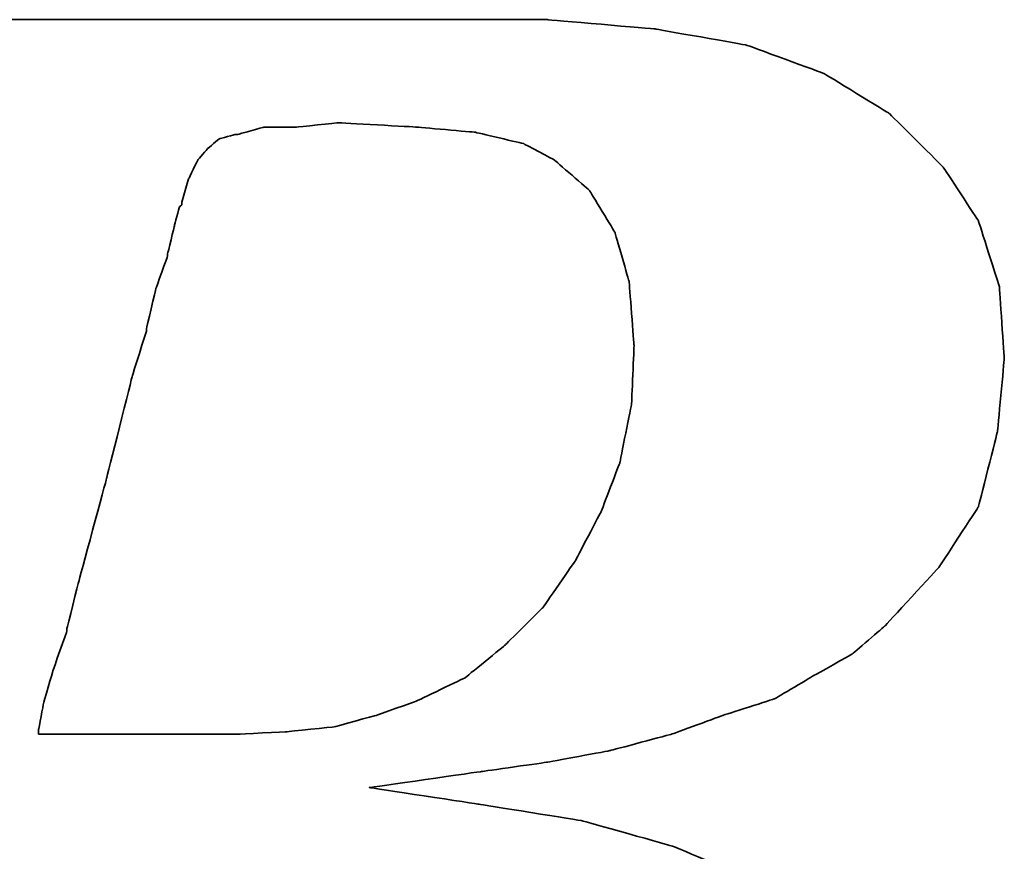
# Model space of a CAD drawing. Header units: millimetres. Extents: x 423 to 724, y 91 to 204.
# Tile 30 of 52: x 654.51 to 655.88, y 127.24 to 128.4. Entities that reach past the tile are written whole.
import ezdxf

# ---------------------------------------------------------------- set-up
doc = ezdxf.new("R2010")
doc.units = ezdxf.units.MM
doc.layers.add('DIM', color=4, linetype='Continuous')
doc.layers.add('layer 1', color=7, linetype='Continuous')

# ---------------------------------------------------------------- blocks, each defined once
blk = doc.blocks.new('TBI MOTION logo(完整正式版)')
at = {"layer": 'layer 1', "color": 22, "lineweight": 35}
for points, knots in [([(-64.65375, -6.86375), (-64.65375, -6.86375), (-64.84375, -7.29625), (-64.84375, -7.29625), (-64.84375, -7.29625), (-64.84375, -7.29625), (-64.86875, -7.34375), (-64.86875, -7.34375), (-64.86875, -7.34375), (-64.86875, -7.34375), (-64.86875, -7.36875), (-64.86875, -7.36875), (-64.86875, -7.36875), (-64.86875, -7.36875), (-65.15375, -7.65375), (-65.15375, -7.65375), (-65.15375, -7.65375), (-65.15375, -7.65375), (-65.17875, -7.65375), (-65.17875, -7.65375), (-65.17875, -7.65375), (-65.17875, -7.65375), (-65.20375, -7.67875), (-65.20375, -7.67875), (-65.20375, -7.67875), (-65.20375, -7.67875), (-65.58875, -7.87125), (-65.58875, -7.87125), (-65.58875, -7.87125), (-65.58875, -7.87125), (-65.63375, -7.87125), (-65.63375, -7.87125), (-65.63375, -7.87125), (-65.63375, -7.87125), (-65.65875, -7.89375), (-65.65875, -7.89375), (-65.65875, -7.89375), (-65.65875, -7.89375), (-66.09375, -7.94375), (-66.09375, -7.94375), (-66.09375, -7.94375), (-66.09375, -7.94375), (-66.11375, -7.94375), (-66.11375, -7.94375), (-66.11375, -7.94375), (-66.11375, -7.94375), (-66.16375, -7.94375), (-66.16375, -7.94375), (-66.16375, -7.94375), (-66.16375, -7.94375), (-66.30875, -7.94375), (-66.30875, -7.94375), (-66.30875, -7.94375), (-66.30875, -7.94375), (-66.69375, -7.94375), (-66.69375, -7.94375), (-66.69375, -7.94375), (-66.69375, -7.94375), (-67.07375, -7.94375), (-67.07375, -7.94375), (-67.07375, -7.94375), (-67.07375, -7.94375), (-67.12375, -7.94375), (-67.12375, -7.94375), (-67.12375, -7.94375), (-67.12375, -7.94375), (-67.12375, -7.96625), (-67.12375, -7.96625), (-67.12375, -7.96625), (-67.12375, -7.96625), (-67.14875, -7.99125), (-67.14875, -7.99125), (-67.14875, -7.99125), (-67.14875, -7.99125), (-67.24375, -8.34875), (-67.24375, -8.34875), (-67.24375, -8.34875), (-67.24375, -8.34875), (-67.31375, -8.68625), (-67.31375, -8.68625), (-67.31375, -8.68625), (-67.31375, -8.68625), (-67.26875, -8.68625), (-67.26875, -8.68625), (-67.26875, -8.68625), (-67.26875, -8.68625), (-67.07375, -8.68625), (-67.07375, -8.68625), (-67.07375, -8.68625), (-67.07375, -8.68625), (-66.54875, -8.68625), (-66.54875, -8.68625), (-66.54875, -8.68625), (-66.54875, -8.68625), (-65.82625, -8.68625), (-65.82625, -8.68625), (-65.82625, -8.68625), (-65.82625, -8.68625), (-65.01375, -8.68625), (-65.01375, -8.68625), (-65.01375, -8.68625), (-65.01375, -8.68625), (-64.05375, -8.68625), (-64.05375, -8.68625), (-64.05375, -8.68625), (-64.05375, -8.68625), (-62.08375, -8.68625), (-62.08375, -8.68625), (-62.08375, -8.68625), (-62.08375, -8.68625), (-60.06875, -8.68625), (-60.06875, -8.68625), (-60.06875, -8.68625), (-60.06875, -8.68625), (-59.10875, -8.68625), (-59.10875, -8.68625), (-59.10875, -8.68625), (-59.10875, -8.68625), (-58.29375, -8.68625), (-58.29375, -8.68625), (-58.29375, -8.68625), (-58.29375, -8.68625), (-57.57375, -8.68625), (-57.57375, -8.68625), (-57.57375, -8.68625), (-57.57375, -8.68625), (-57.04875, -8.68625), (-57.04875, -8.68625), (-57.04875, -8.68625), (-57.04875, -8.68625), (-56.85375, -8.68625), (-56.85375, -8.68625), (-56.85375, -8.68625), (-56.85375, -8.68625), (-56.70875, -8.68625), (-56.70875, -8.68625), (-56.70875, -8.68625), (-56.70875, -8.68625), (-56.61375, -8.68625), (-56.61375, -8.68625), (-56.61375, -8.68625), (-56.61375, -8.68625), (-56.56875, -8.68625), (-56.56875, -8.68625), (-56.56875, -8.68625), (-56.56875, -8.68625), (-55.65375, -8.63875), (-55.65375, -8.63875), (-55.65375, -8.63875), (-55.65375, -8.63875), (-54.76875, -8.51875), (-54.76875, -8.51875), (-54.76875, -8.51875), (-54.76875, -8.51875), (-53.90375, -8.30375), (-53.90375, -8.30375), (-53.90375, -8.30375), (-53.90375, -8.30375), (-53.08875, -8.03875), (-53.08875, -8.03875), (-53.08875, -8.03875), (-53.08875, -8.03875), (-52.34375, -7.65375), (-52.34375, -7.65375), (-52.34375, -7.65375), (-52.34375, -7.65375), (-51.69875, -7.29625), (-51.69875, -7.29625), (-51.69875, -7.29625), (-51.69875, -7.29625), (-51.21875, -6.91125), (-51.21875, -6.91125), (-51.21875, -6.91125), (-51.21875, -6.91125), (-50.83375, -6.50375), (-50.83375, -6.50375), (-50.83375, -6.50375), (-50.83375, -6.50375), (-50.44875, -5.94875), (-50.44875, -5.94875), (-50.44875, -5.94875), (-50.44875, -5.94875), (-50.13875, -5.30375), (-50.13875, -5.30375), (-50.13875, -5.30375), (-50.13875, -5.30375), (-49.99375, -4.65375), (-49.99375, -4.65375), (-49.99375, -4.65375), (-49.99375, -4.65375), (-49.92375, -3.98375), (-49.92375, -3.98375), (-49.92375, -3.98375), (-49.92375, -3.98375), (-49.99375, -3.19374), (-49.99375, -3.19374), (-49.99375, -3.19374), (-49.99375, -3.19374), (-50.23374, -2.44874), (-50.23374, -2.44874), (-50.23374, -2.44874), (-50.23374, -2.44874), (-50.59375, -1.87374), (-50.59375, -1.87374), (-50.59375, -1.87374), (-50.59375, -1.87374), (-51.09875, -1.31874), (-51.09875, -1.31874), (-51.09875, -1.31874), (-51.09875, -1.31874), (-51.74375, -0.81875), (-51.74375, -0.81875), (-51.74375, -0.81875), (-51.74375, -0.81875), (-52.53875, -0.48125), (-52.53875, -0.48125), (-52.53875, -0.48125), (-52.53875, -0.48125), (-53.47375, -0.21875), (-53.47375, -0.21875), (-53.47375, -0.21875), (-53.47375, -0.21875), (-54.52875, -0.04874), (-54.52875, -0.04874), (-54.52875, -0.04874), (-54.52875, -0.04874), (-55.65375, 0.12125), (-55.65375, 0.12125), (-55.65375, 0.12125), (-55.65375, 0.12125), (-54.50375, 0.28624), (-54.50375, 0.28624), (-54.50375, 0.28624), (-54.50375, 0.28624), (-53.83375, 0.38124), (-53.83375, 0.38124), (-53.83375, 0.38124), (-53.83375, 0.38124), (-53.18375, 0.50125), (-53.18375, 0.50125), (-53.18375, 0.50125), (-53.18375, 0.50125), (-52.55875, 0.66874), (-52.55875, 0.66874), (-52.55875, 0.66874), (-52.55875, 0.66874), (-52.03375, 0.86124), (-52.03375, 0.86124), (-52.03375, 0.86124), (-52.03375, 0.86124), (-51.50374, 1.03124), (-51.50374, 1.03124), (-51.50374, 1.03124), (-51.50374, 1.03124), (-51.09875, 1.27125), (-51.09875, 1.27125), (-51.09875, 1.27125), (-51.09875, 1.27125), (-50.71375, 1.48624), (-50.71375, 1.48624), (-50.71375, 1.48624), (-50.71375, 1.48624), (-50.37625, 1.77625), (-50.37625, 1.77625), (-50.37625, 1.77625), (-50.37625, 1.77625), (-49.82375, 2.37625), (-49.82375, 2.37625), (-49.82375, 2.37625), (-49.82375, 2.37625), (-49.41875, 2.99625), (-49.41875, 2.99625), (-49.41875, 2.99625), (-49.41875, 2.99625), (-49.22375, 3.76625), (-49.22375, 3.76625), (-49.22375, 3.76625), (-49.22375, 3.76625), (-49.15375, 4.50874), (-49.15375, 4.50874), (-49.15375, 4.50874), (-49.15375, 4.50874), (-49.20375, 5.25125), (-49.20375, 5.25125), (-49.20375, 5.25125), (-49.20375, 5.25125), (-49.41875, 5.92625), (-49.41875, 5.92625), (-49.41875, 5.92625), (-49.41875, 5.92625), (-49.77875, 6.47625), (-49.77875, 6.47625), (-49.77875, 6.47625), (-49.77875, 6.47625), (-50.33125, 7.02624), (-50.33125, 7.02624), (-50.33125, 7.02624), (-50.33125, 7.02624), (-51.00125, 7.43625), (-51.00125, 7.43625), (-51.00125, 7.43625), (-51.00125, 7.43625), (-51.79375, 7.72625), (-51.79375, 7.72625), (-51.79375, 7.72625), (-51.79375, 7.72625), (-52.72875, 7.89124), (-52.72875, 7.89124), (-52.72875, 7.89124), (-52.72875, 7.89124), (-53.83375, 7.98625), (-53.83375, 7.98625), (-53.83375, 7.98625), (-53.83375, 7.98625), (-53.92875, 7.98625), (-53.92875, 7.98625), (-53.92875, 7.98625), (-53.92875, 7.98625), (-54.26375, 7.98625), (-54.26375, 7.98625), (-54.26375, 7.98625), (-54.26375, 7.98625), (-54.74375, 7.98625), (-54.74375, 7.98625), (-54.74375, 7.98625), (-54.74375, 7.98625), (-55.36875, 7.98625), (-55.36875, 7.98625), (-55.36875, 7.98625), (-55.36875, 7.98625), (-56.13375, 7.98625), (-56.13375, 7.98625), (-56.13375, 7.98625), (-56.13375, 7.98625), (-56.94875, 7.98625), (-56.94875, 7.98625), (-56.94875, 7.98625), (-56.94875, 7.98625), (-58.77625, 7.98625), (-58.77625, 7.98625), (-58.77625, 7.98625), (-58.77625, 7.98625), (-60.59875, 7.98625), (-60.59875, 7.98625), (-60.59875, 7.98625), (-60.59875, 7.98625), (-61.41375, 7.98625), (-61.41375, 7.98625), (-61.41375, 7.98625), (-61.41375, 7.98625), (-62.17875, 7.98625), (-62.17875, 7.98625), (-62.17875, 7.98625), (-62.17875, 7.98625), (-62.80375, 7.98625), (-62.80375, 7.98625), (-62.80375, 7.98625), (-62.80375, 7.98625), (-63.30625, 7.98625), (-63.30625, 7.98625), (-63.30625, 7.98625), (-63.30625, 7.98625), (-63.57375, 7.98625), (-63.57375, 7.98625), (-63.57375, 7.98625), (-63.57375, 7.98625), (-63.57375, 7.96375), (-63.57375, 7.96375), (-63.57375, 7.96375), (-63.57375, 7.96375), (-63.59875, 7.94125), (-63.59875, 7.94125), (-63.59875, 7.94125), (-63.59875, 7.94125), (-63.69375, 7.55625), (-63.69375, 7.55625), (-63.69375, 7.55625), (-63.69375, 7.55625), (-63.76375, 7.24624), (-63.76375, 7.24624), (-63.76375, 7.24624), (-63.76375, 7.24624), (-63.23875, 7.24624), (-63.23875, 7.24624), (-63.23875, 7.24624), (-63.23875, 7.24624), (-62.75875, 7.24624), (-62.75875, 7.24624), (-62.75875, 7.24624), (-62.75875, 7.24624), (-62.61125, 7.24624), (-62.61125, 7.24624), (-62.61125, 7.24624), (-62.61125, 7.24624), (-62.56625, 7.24624), (-62.56625, 7.24624), (-62.56625, 7.24624), (-62.56625, 7.24624), (-62.22875, 7.24624), (-62.22875, 7.24624), (-62.22875, 7.24624), (-62.22875, 7.24624), (-62.20375, 7.24624), (-62.20375, 7.24624), (-62.20375, 7.24624), (-62.20375, 7.24624), (-62.17875, 7.21875), (-62.17875, 7.21875), (-62.17875, 7.21875), (-62.17875, 7.21875), (-61.96375, 7.17125), (-61.96375, 7.17125), (-61.96375, 7.17125), (-61.96375, 7.17125), (-61.72375, 7.12624), (-61.72375, 7.12624), (-61.72375, 7.12624), (-61.72375, 7.12624), (-61.70375, 7.12624), (-61.70375, 7.12624), (-61.70375, 7.12624), (-61.70375, 7.12624), (-61.55875, 7.07624), (-61.55875, 7.07624), (-61.55875, 7.07624), (-61.55875, 7.07624), (-61.50875, 7.07624), (-61.50875, 7.07624), (-61.50875, 7.07624), (-61.50875, 7.07624), (-61.48375, 7.02624), (-61.48375, 7.02624), (-61.48375, 7.02624), (-61.48375, 7.02624), (-61.31875, 6.83375), (-61.31875, 6.83375), (-61.31875, 6.83375), (-61.31875, 6.83375), (-61.29375, 6.81125), (-61.29375, 6.81125), (-61.29375, 6.81125), (-61.29375, 6.81125), (-61.29375, 6.78625), (-61.29375, 6.78625), (-61.29375, 6.78625), (-61.29375, 6.78625), (-61.19875, 6.50124), (-61.19875, 6.50124), (-61.19875, 6.50124), (-61.19875, 6.50124), (-61.17375, 6.45124), (-61.17375, 6.45124), (-61.17375, 6.45124), (-61.17375, 6.45124), (-61.19875, 6.40625), (-61.19875, 6.40625), (-61.19875, 6.40625), (-61.19875, 6.40625), (-61.26875, 5.99624), (-61.26875, 5.99624), (-61.26875, 5.99624), (-61.26875, 5.99624), (-61.26875, 5.85125), (-61.26875, 5.85125), (-61.26875, 5.85125), (-61.26875, 5.85125), (-61.26875, 5.82625), (-61.26875, 5.82625), (-61.26875, 5.82625), (-61.26875, 5.82625), (-61.29375, 5.80625), (-61.29375, 5.80625), (-61.29375, 5.80625), (-61.29375, 5.80625), (-61.34125, 5.66125), (-61.34125, 5.66125), (-61.34125, 5.66125), (-61.34125, 5.66125), (-61.41375, 5.44625), (-61.41375, 5.44625), (-61.41375, 5.44625), (-61.41375, 5.44625), (-61.48375, 5.15625), (-61.48375, 5.15625), (-61.48375, 5.15625), (-61.48375, 5.15625), (-61.58375, 4.82124), (-61.58375, 4.82124), (-61.58375, 4.82124), (-61.58375, 4.82124), (-61.79875, 4.00375), (-61.79875, 4.00375), (-61.79875, 4.00375), (-61.79875, 4.00375), (-62.05875, 2.99625), (-62.05875, 2.99625), (-62.05875, 2.99625), (-62.05875, 2.99625), (-62.34875, 1.91625), (-62.34875, 1.91625), (-62.34875, 1.91625), (-62.34875, 1.91625), (-62.97375, -0.41124), (-62.97375, -0.41124), (-62.97375, -0.41124), (-62.97375, -0.41124), (-63.59875, -2.75875), (-63.59875, -2.75875), (-63.59875, -2.75875), (-63.59875, -2.75875), (-63.88375, -3.86374), (-63.88375, -3.86374), (-63.88375, -3.86374), (-63.88375, -3.86374), (-64.14875, -4.82374), (-64.14875, -4.82374), (-64.14875, -4.82374), (-64.14875, -4.82374), (-64.36375, -5.64125), (-64.36375, -5.64125), (-64.36375, -5.64125), (-64.36375, -5.64125), (-64.43625, -5.97625), (-64.43625, -5.97625), (-64.43625, -5.97625), (-64.43625, -5.97625), (-64.50875, -6.28625), (-64.50875, -6.28625), (-64.50875, -6.28625), (-64.50875, -6.28625), (-64.50875, -6.30875), (-64.50875, -6.30875), (-64.50875, -6.30875), (-64.50875, -6.30875), (-64.57875, -6.50375), (-64.57875, -6.50375), (-64.57875, -6.50375), (-64.57875, -6.50375), (-64.62875, -6.69625), (-64.62875, -6.69625), (-64.62875, -6.69625), (-64.62875, -6.69625), (-64.62875, -6.76875), (-64.62875, -6.76875), (-64.62875, -6.76875), (-64.62875, -6.76875), (-64.62875, -6.81375), (-64.62875, -6.81375), (-64.62875, -6.81375), (-64.62875, -6.81375), (-64.62875, -6.83875), (-64.62875, -6.83875), (-64.62875, -6.83875), (-64.62875, -6.83875), (-64.65375, -6.86375), (-64.65375, -6.86375)], [0, 0, 0, 0, 0.00719424, 0.00719424, 0.00719424, 0.00719425, 0.01438849, 0.01438849, 0.01438849, 0.0143885, 0.02158273, 0.02158273, 0.02158273, 0.02158274, 0.02877698, 0.02877698, 0.02877698, 0.02877699, 0.03597122, 0.03597122, 0.03597122, 0.03597123, 0.04316547, 0.04316547, 0.04316547, 0.04316548, 0.05035971, 0.05035971, 0.05035971, 0.05035972, 0.05755396, 0.05755396, 0.05755396, 0.05755397, 0.0647482, 0.0647482, 0.0647482, 0.06474821, 0.07194245, 0.07194245, 0.07194245, 0.07194246, 0.07913669, 0.07913669, 0.07913669, 0.0791367, 0.08633094, 0.08633094, 0.08633094, 0.08633095, 0.09352518, 0.09352518, 0.09352518, 0.09352519, 0.10071942, 0.10071942, 0.10071942, 0.10071943, 0.10791367, 0.10791367, 0.10791367, 0.10791368, 0.11510791, 0.11510791, 0.11510791, 0.11510792, 0.12230216, 0.12230216, 0.12230216, 0.12230217, 0.1294964, 0.1294964, 0.1294964, 0.12949641, 0.13669065, 0.13669065, 0.13669065, 0.13669066, 0.14388489, 0.14388489, 0.14388489, 0.1438849, 0.15107914, 0.15107914, 0.15107914, 0.15107915, 0.15827338, 0.15827338, 0.15827338, 0.15827339, 0.16546763, 0.16546763, 0.16546763, 0.16546764, 0.17266187, 0.17266187, 0.17266187, 0.17266188, 0.17985612, 0.17985612, 0.17985612, 0.17985613, 0.18705036, 0.18705036, 0.18705036, 0.18705037, 0.1942446, 0.1942446, 0.1942446, 0.19424461, 0.20143885, 0.20143885, 0.20143885, 0.20143886, 0.20863309, 0.20863309, 0.20863309, 0.2086331, 0.21582734, 0.21582734, 0.21582734, 0.21582735, 0.22302158, 0.22302158, 0.22302158, 0.22302159, 0.23021583, 0.23021583, 0.23021583, 0.23021584, 0.23741007, 0.23741007, 0.23741007, 0.23741008, 0.24460432, 0.24460432, 0.24460432, 0.24460433, 0.25179856, 0.25179856, 0.25179856, 0.25179857, 0.25899281, 0.25899281, 0.25899281, 0.25899282, 0.26618705, 0.26618705, 0.26618705, 0.26618706, 0.27338129, 0.27338129, 0.27338129, 0.2733813, 0.28057554, 0.28057554, 0.28057554, 0.28057555, 0.28776978, 0.28776978, 0.28776978, 0.28776979, 0.29496403, 0.29496403, 0.29496403, 0.29496404, 0.30215827, 0.30215827, 0.30215827, 0.30215828, 0.30935252, 0.30935252, 0.30935252, 0.30935253, 0.31654676, 0.31654676, 0.31654676, 0.31654677, 0.32374101, 0.32374101, 0.32374101, 0.32374102, 0.33093525, 0.33093525, 0.33093525, 0.33093526, 0.3381295, 0.3381295, 0.3381295, 0.33812951, 0.34532374, 0.34532374, 0.34532374, 0.34532375, 0.35251799, 0.35251799, 0.35251799, 0.352518, 0.35971223, 0.35971223, 0.35971223, 0.35971224, 0.36690647, 0.36690647, 0.36690647, 0.36690648, 0.37410072, 0.37410072, 0.37410072, 0.37410073, 0.38129496, 0.38129496, 0.38129496, 0.38129497, 0.38848921, 0.38848921, 0.38848921, 0.38848922, 0.39568345, 0.39568345, 0.39568345, 0.39568346, 0.4028777, 0.4028777, 0.4028777, 0.40287771, 0.41007194, 0.41007194, 0.41007194, 0.41007195, 0.41726619, 0.41726619, 0.41726619, 0.4172662, 0.42446043, 0.42446043, 0.42446043, 0.42446044, 0.43165468, 0.43165468, 0.43165468, 0.43165469, 0.43884892, 0.43884892, 0.43884892, 0.43884893, 0.44604317, 0.44604317, 0.44604317, 0.44604318, 0.45323741, 0.45323741, 0.45323741, 0.45323742, 0.46043165, 0.46043165, 0.46043165, 0.46043166, 0.4676259, 0.4676259, 0.4676259, 0.46762591, 0.47482014, 0.47482014, 0.47482014, 0.47482015, 0.48201439, 0.48201439, 0.48201439, 0.4820144, 0.48920863, 0.48920863, 0.48920863, 0.48920864, 0.49640288, 0.49640288, 0.49640288, 0.49640289, 0.50359712, 0.50359712, 0.50359712, 0.50359713, 0.51079137, 0.51079137, 0.51079137, 0.51079138, 0.51798561, 0.51798561, 0.51798561, 0.51798562, 0.52517986, 0.52517986, 0.52517986, 0.52517987, 0.5323741, 0.5323741, 0.5323741, 0.53237411, 0.53956835, 0.53956835, 0.53956835, 0.53956836, 0.54676259, 0.54676259, 0.54676259, 0.5467626, 0.55395683, 0.55395683, 0.55395683, 0.55395684, 0.56115108, 0.56115108, 0.56115108, 0.56115109, 0.56834532, 0.56834532, 0.56834532, 0.56834533, 0.57553957, 0.57553957, 0.57553957, 0.57553958, 0.58273381, 0.58273381, 0.58273381, 0.58273382, 0.58992806, 0.58992806, 0.58992806, 0.58992807, 0.5971223, 0.5971223, 0.5971223, 0.59712231, 0.60431655, 0.60431655, 0.60431655, 0.60431656, 0.61151079, 0.61151079, 0.61151079, 0.6115108, 0.61870504, 0.61870504, 0.61870504, 0.61870505, 0.62589928, 0.62589928, 0.62589928, 0.62589929, 0.63309353, 0.63309353, 0.63309353, 0.63309354, 0.64028777, 0.64028777, 0.64028777, 0.64028778, 0.64748201, 0.64748201, 0.64748201, 0.64748202, 0.65467626, 0.65467626, 0.65467626, 0.65467627, 0.6618705, 0.6618705, 0.6618705, 0.66187051, 0.66906475, 0.66906475, 0.66906475, 0.66906476, 0.67625899, 0.67625899, 0.67625899, 0.676259, 0.68345324, 0.68345324, 0.68345324, 0.68345325, 0.69064748, 0.69064748, 0.69064748, 0.69064749, 0.69784173, 0.69784173, 0.69784173, 0.69784174, 0.70503597, 0.70503597, 0.70503597, 0.70503598, 0.71223022, 0.71223022, 0.71223022, 0.71223023, 0.71942446, 0.71942446, 0.71942446, 0.71942447, 0.72661871, 0.72661871, 0.72661871, 0.72661872, 0.73381295, 0.73381295, 0.73381295, 0.73381296, 0.74100719, 0.74100719, 0.74100719, 0.7410072, 0.74820144, 0.74820144, 0.74820144, 0.74820145, 0.75539568, 0.75539568, 0.75539568, 0.75539569, 0.76258993, 0.76258993, 0.76258993, 0.76258994, 0.76978417, 0.76978417, 0.76978417, 0.76978418, 0.77697842, 0.77697842, 0.77697842, 0.77697843, 0.78417266, 0.78417266, 0.78417266, 0.78417267, 0.79136691, 0.79136691, 0.79136691, 0.79136692, 0.79856115, 0.79856115, 0.79856115, 0.79856116, 0.8057554, 0.8057554, 0.8057554, 0.80575541, 0.81294964, 0.81294964, 0.81294964, 0.81294965, 0.82014388, 0.82014388, 0.82014388, 0.82014389, 0.82733813, 0.82733813, 0.82733813, 0.82733814, 0.83453237, 0.83453237, 0.83453237, 0.83453238, 0.84172662, 0.84172662, 0.84172662, 0.84172663, 0.84892086, 0.84892086, 0.84892086, 0.84892087, 0.85611511, 0.85611511, 0.85611511, 0.85611512, 0.86330935, 0.86330935, 0.86330935, 0.86330936, 0.8705036, 0.8705036, 0.8705036, 0.87050361, 0.87769784, 0.87769784, 0.87769784, 0.87769785, 0.88489209, 0.88489209, 0.88489209, 0.8848921, 0.89208633, 0.89208633, 0.89208633, 0.89208634, 0.89928058, 0.89928058, 0.89928058, 0.89928059, 0.90647482, 0.90647482, 0.90647482, 0.90647483, 0.91366906, 0.91366906, 0.91366906, 0.91366907, 0.92086331, 0.92086331, 0.92086331, 0.92086332, 0.92805755, 0.92805755, 0.92805755, 0.92805756, 0.9352518, 0.9352518, 0.9352518, 0.93525181, 0.94244604, 0.94244604, 0.94244604, 0.94244605, 0.94964029, 0.94964029, 0.94964029, 0.9496403, 0.95683453, 0.95683453, 0.95683453, 0.95683454, 0.96402878, 0.96402878, 0.96402878, 0.96402879, 0.97122302, 0.97122302, 0.97122302, 0.97122303, 0.97841727, 0.97841727, 0.97841727, 0.97841728, 0.98561151, 0.98561151, 0.98561151, 0.98561152, 0.99280576, 0.99280576, 0.99280576, 0.99280577, 1, 1, 1, 1]), ([(-57.50375, 6.35625), (-57.50375, 6.35625), (-57.57375, 6.11625), (-57.57375, 6.11625), (-57.57375, 6.11625), (-57.57375, 6.11625), (-57.57375, 6.09125), (-57.57375, 6.09125), (-57.57375, 6.09125), (-57.57375, 6.09125), (-57.59875, 6.06625), (-57.59875, 6.06625), (-57.59875, 6.06625), (-57.59875, 6.06625), (-57.64875, 5.87625), (-57.64875, 5.87625), (-57.64875, 5.87625), (-57.64875, 5.87625), (-57.71875, 5.58875), (-57.71875, 5.58875), (-57.71875, 5.58875), (-57.71875, 5.58875), (-57.71875, 5.56625), (-57.71875, 5.56625), (-57.71875, 5.56625), (-57.71875, 5.56625), (-57.83875, 5.23125), (-57.83875, 5.23125), (-57.83875, 5.23125), (-57.83875, 5.23125), (-57.93625, 4.82124), (-57.93625, 4.82124), (-57.93625, 4.82124), (-57.93625, 4.82124), (-57.93625, 4.79624), (-57.93625, 4.79624), (-57.93625, 4.79624), (-57.93625, 4.79624), (-58.07875, 4.34125), (-58.07875, 4.34125), (-58.07875, 4.34125), (-58.07875, 4.34125), (-58.34375, 3.28625), (-58.34375, 3.28625), (-58.34375, 3.28625), (-58.34375, 3.28625), (-58.62875, 2.23124), (-58.62875, 2.23124), (-58.62875, 2.23124), (-58.62875, 2.23124), (-58.74875, 1.75125), (-58.74875, 1.75125), (-58.74875, 1.75125), (-58.74875, 1.75125), (-58.74875, 1.72625), (-58.74875, 1.72625), (-58.74875, 1.72625), (-58.74875, 1.72625), (-58.89375, 1.31625), (-58.89375, 1.31625), (-58.89375, 1.31625), (-58.89375, 1.31625), (-58.98875, 0.98124), (-58.98875, 0.98124), (-58.98875, 0.98124), (-58.98875, 0.98124), (-59.03875, 0.71625), (-59.03875, 0.71625), (-59.03875, 0.71625), (-59.03875, 0.71625), (-59.03875, 0.66874), (-59.03875, 0.66874), (-59.03875, 0.66874), (-59.03875, 0.66874), (-58.91875, 0.66874), (-58.91875, 0.66874), (-58.91875, 0.66874), (-58.91875, 0.66874), (-58.53375, 0.66874), (-58.53375, 0.66874), (-58.53375, 0.66874), (-58.53375, 0.66874), (-58.10375, 0.66874), (-58.10375, 0.66874), (-58.10375, 0.66874), (-58.10375, 0.66874), (-57.66875, 0.66874), (-57.66875, 0.66874), (-57.66875, 0.66874), (-57.66875, 0.66874), (-57.33375, 0.66874), (-57.33375, 0.66874), (-57.33375, 0.66874), (-57.33375, 0.66874), (-57.09375, 0.66874), (-57.09375, 0.66874), (-57.09375, 0.66874), (-57.09375, 0.66874), (-56.99875, 0.66874), (-56.99875, 0.66874), (-56.99875, 0.66874), (-56.99875, 0.66874), (-56.49375, 0.69374), (-56.49375, 0.69374), (-56.49375, 0.69374), (-56.49375, 0.69374), (-56.01375, 0.74374), (-56.01375, 0.74374), (-56.01375, 0.74374), (-56.01375, 0.74374), (-55.58375, 0.86124), (-55.58375, 0.86124), (-55.58375, 0.86124), (-55.58375, 0.86124), (-55.17375, 1.00624), (-55.17375, 1.00624), (-55.17375, 1.00624), (-55.17375, 1.00624), (-54.67375, 1.24625), (-54.67375, 1.24625), (-54.67375, 1.24625), (-54.67375, 1.24625), (-54.26375, 1.58124), (-54.26375, 1.58124), (-54.26375, 1.58124), (-54.26375, 1.58124), (-53.87875, 1.96374), (-53.87875, 1.96374), (-53.87875, 1.96374), (-53.87875, 1.96374), (-53.54375, 2.44625), (-53.54375, 2.44625), (-53.54375, 2.44625), (-53.54375, 2.44625), (-53.27875, 2.95125), (-53.27875, 2.95125), (-53.27875, 2.95125), (-53.27875, 2.95125), (-53.08875, 3.45124), (-53.08875, 3.45124), (-53.08875, 3.45124), (-53.08875, 3.45124), (-52.96875, 4.05124), (-52.96875, 4.05124), (-52.96875, 4.05124), (-52.96875, 4.05124), (-52.94375, 4.65125), (-52.94375, 4.65125), (-52.94375, 4.65125), (-52.94375, 4.65125), (-52.99375, 5.30125), (-52.99375, 5.30125), (-52.99375, 5.30125), (-52.99375, 5.30125), (-53.13875, 5.80625), (-53.13875, 5.80625), (-53.13875, 5.80625), (-53.13875, 5.80625), (-53.39875, 6.23625), (-53.39875, 6.23625), (-53.39875, 6.23625), (-53.39875, 6.23625), (-53.75875, 6.54875), (-53.75875, 6.54875), (-53.75875, 6.54875), (-53.75875, 6.54875), (-54.07375, 6.71625), (-54.07375, 6.71625), (-54.07375, 6.71625), (-54.07375, 6.71625), (-54.57375, 6.83375), (-54.57375, 6.83375), (-54.57375, 6.83375), (-54.57375, 6.83375), (-55.17375, 6.88625), (-55.17375, 6.88625), (-55.17375, 6.88625), (-55.17375, 6.88625), (-55.96875, 6.93125), (-55.96875, 6.93125), (-55.96875, 6.93125), (-55.96875, 6.93125), (-56.39875, 6.88625), (-56.39875, 6.88625), (-56.39875, 6.88625), (-56.39875, 6.88625), (-56.42125, 6.88625), (-56.42125, 6.88625), (-56.42125, 6.88625), (-56.42125, 6.88625), (-56.73375, 6.88625), (-56.73375, 6.88625), (-56.73375, 6.88625), (-56.73375, 6.88625), (-56.99875, 6.81125), (-56.99875, 6.81125), (-56.99875, 6.81125), (-56.99875, 6.81125), (-57.02375, 6.81125), (-57.02375, 6.81125), (-57.02375, 6.81125), (-57.02375, 6.81125), (-57.18875, 6.76625), (-57.18875, 6.76625), (-57.18875, 6.76625), (-57.18875, 6.76625), (-57.30875, 6.66625), (-57.30875, 6.66625), (-57.30875, 6.66625), (-57.30875, 6.66625), (-57.40875, 6.54875), (-57.40875, 6.54875), (-57.40875, 6.54875), (-57.40875, 6.54875), (-57.50375, 6.35625), (-57.50375, 6.35625)], [0, 0, 0, 0, 0.01851852, 0.01851852, 0.01851852, 0.01851853, 0.03703704, 0.03703704, 0.03703704, 0.03703705, 0.05555556, 0.05555556, 0.05555556, 0.05555557, 0.07407407, 0.07407407, 0.07407407, 0.07407408, 0.09259259, 0.09259259, 0.09259259, 0.0925926, 0.11111111, 0.11111111, 0.11111111, 0.11111112, 0.12962963, 0.12962963, 0.12962963, 0.12962964, 0.14814815, 0.14814815, 0.14814815, 0.14814816, 0.16666667, 0.16666667, 0.16666667, 0.16666668, 0.18518519, 0.18518519, 0.18518519, 0.1851852, 0.2037037, 0.2037037, 0.2037037, 0.20370371, 0.22222222, 0.22222222, 0.22222222, 0.22222223, 0.24074074, 0.24074074, 0.24074074, 0.24074075, 0.25925926, 0.25925926, 0.25925926, 0.25925927, 0.27777778, 0.27777778, 0.27777778, 0.27777779, 0.2962963, 0.2962963, 0.2962963, 0.29629631, 0.31481481, 0.31481481, 0.31481481, 0.31481482, 0.33333333, 0.33333333, 0.33333333, 0.33333334, 0.35185185, 0.35185185, 0.35185185, 0.35185186, 0.37037037, 0.37037037, 0.37037037, 0.37037038, 0.38888889, 0.38888889, 0.38888889, 0.3888889, 0.40740741, 0.40740741, 0.40740741, 0.40740742, 0.42592593, 0.42592593, 0.42592593, 0.42592594, 0.44444444, 0.44444444, 0.44444444, 0.44444445, 0.46296296, 0.46296296, 0.46296296, 0.46296297, 0.48148148, 0.48148148, 0.48148148, 0.48148149, 0.5, 0.5, 0.5, 0.50000001, 0.51851852, 0.51851852, 0.51851852, 0.51851853, 0.53703704, 0.53703704, 0.53703704, 0.53703705, 0.55555556, 0.55555556, 0.55555556, 0.55555557, 0.57407407, 0.57407407, 0.57407407, 0.57407408, 0.59259259, 0.59259259, 0.59259259, 0.5925926, 0.61111111, 0.61111111, 0.61111111, 0.61111112, 0.62962963, 0.62962963, 0.62962963, 0.62962964, 0.64814815, 0.64814815, 0.64814815, 0.64814816, 0.66666667, 0.66666667, 0.66666667, 0.66666668, 0.68518519, 0.68518519, 0.68518519, 0.6851852, 0.7037037, 0.7037037, 0.7037037, 0.70370371, 0.72222222, 0.72222222, 0.72222222, 0.72222223, 0.74074074, 0.74074074, 0.74074074, 0.74074075, 0.75925926, 0.75925926, 0.75925926, 0.75925927, 0.77777778, 0.77777778, 0.77777778, 0.77777779, 0.7962963, 0.7962963, 0.7962963, 0.79629631, 0.81481481, 0.81481481, 0.81481481, 0.81481482, 0.83333333, 0.83333333, 0.83333333, 0.83333334, 0.85185185, 0.85185185, 0.85185185, 0.85185186, 0.87037037, 0.87037037, 0.87037037, 0.87037038, 0.88888889, 0.88888889, 0.88888889, 0.8888889, 0.90740741, 0.90740741, 0.90740741, 0.90740742, 0.92592593, 0.92592593, 0.92592593, 0.92592594, 0.94444444, 0.94444444, 0.94444444, 0.94444445, 0.96296296, 0.96296296, 0.96296296, 0.96296297, 0.98148148, 0.98148148, 0.98148148, 0.98148149, 1, 1, 1, 1])]:
    blk.add_open_spline(points, degree=3, knots=knots, dxfattribs=at)

msp = doc.modelspace()

# ---------------------------------------------------------------- block references
at = {"layer": 'DIM', "color": 7, "xscale": 0.1368257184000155, "yscale": 0.1368257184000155, "zscale": 0.1368257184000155}
msp.add_blockref('TBI MOTION logo(完整正式版)', (662.61, 127.3105), dxfattribs=at)

doc.saveas('drawing.dxf')
